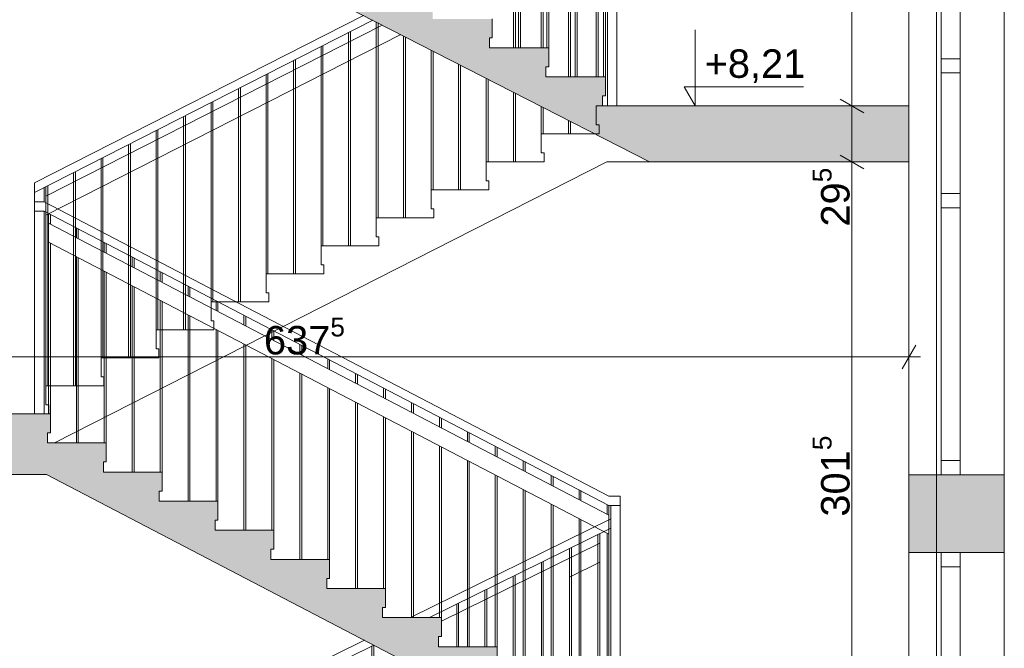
# Paper-space layout 'A-42 PRZEKRÓJ A-A' of a CAD drawing. Header units: millimetres. Extents: x 0 to 1114, y -5 to 726.
# Tile 67 of 92: x 497 to 549, y 248 to 281. Entities that reach past the tile are written whole.
import ezdxf
from ezdxf.xclip import XClip

# ---------------------------------------------------------------- set-up
doc = ezdxf.new("R2010")
doc.units = ezdxf.units.MM
doc.header["$MEASUREMENT"] = 0
doc.header["$XCLIPFRAME"] = 0
doc.linetypes.add('DASHDOTX2', pattern=[1000, 500, -250, 0, -250])
doc.linetypes.add('PRZERYWANA', pattern=[5.64444, 2.82222, -2.82222])
for name, color, linetype, lineweight, true_color in [('A__balustrada_Nr_pióra__161', 7, 'Continuous', 5, 0x949494), ('A_osie_Nr_pióra__16', 7, 'Continuous', 5, 0x0f0f0f), ('A_pochwyt_Nr_pióra__161', 7, 'Continuous', 5, 0x949494), ('A_schody_Nr_pióra__9', 7, 'Continuous', 13, 0xadadad), ('A_strop_Nr_pióra__9', 7, 'Continuous', 13, 0xadadad), ('A_widok_Nr_pióra__121', 7, 'Continuous', 5, 0xcacaca)]:
    doc.layers.add(name, color=color, linetype=linetype, lineweight=lineweight, true_color=true_color)
doc.layers.add('A_schody', color=7, linetype='Continuous')
doc.layers.add('A_ściany', color=7, linetype='Continuous')
for name, color, linetype, lineweight in [('A_schody_Nr_pióra__1', 7, 'Continuous', 20), ('A_stolarka_Nr_pióra__1', 7, 'Continuous', 20), ('A_strop_Nr_pióra__1', 7, 'Continuous', 20), ('A_wymiary_Nr_pióra__1', 7, 'Continuous', 20), ('A_wymiary_Nr_pióra__2', 8, 'Continuous', 13), ('A_ściany_Nr_pióra__1', 7, 'Continuous', 20)]:
    doc.layers.add(name, color=color, linetype=linetype, lineweight=lineweight)
doc.styles.add('STYL_AUTOMATYCZNY_1', font='arial.ttf')
doc.styles.add('STYL_AUTOMATYCZNY_4', font='arial.ttf')

# ---------------------------------------------------------------- blocks, each defined once
blk = doc.blocks.new('Rysunek_1_1', base_point=(-1560.278, -148.908))
at = {"layer": 'A_schody', "linetype": 'Continuous', "lineweight": 0, "true_color": 0x000000}
h = blk.add_hatch(color=18, dxfattribs=at)
h.paths.add_polyline_path([(81.694, 140.929), (175.424, 140.929), (226.244, 140.929), (306.913, 140.929), (548.587, 140.929), (548.587, 244.87), (543.567, 244.87), (543.567, 243.12), (527.617, 243.12), (527.617, 243.652), (527.767, 243.652), (527.767, 244.652), (524.676, 244.652), (524.676, 245.185), (524.826, 245.185), (524.826, 246.185), (521.735, 246.185), (521.735, 246.718), (521.885, 246.718), (521.885, 247.718), (518.794, 247.718), (518.794, 248.251), (518.944, 248.251), (518.944, 249.251), (515.853, 249.251), (515.853, 249.784), (516.003, 249.784), (516.003, 250.784), (512.912, 250.784), (512.912, 251.317), (513.062, 251.317), (513.062, 252.317), (509.971, 252.317), (509.971, 252.85), (510.121, 252.85), (510.121, 253.85), (507.03, 253.85), (507.03, 254.383), (507.18, 254.383), (507.18, 255.383), (504.089, 255.383), (504.089, 255.916), (504.239, 255.916), (504.239, 256.916), (501.148, 256.916), (501.148, 257.449), (501.298, 257.449), (501.298, 258.449), (498.572, 258.449), (498.207, 258.449), (498.207, 258.982), (498.357, 258.982), (498.357, 259.982), (498.277, 259.982), (479.827, 259.982), (479.827, 286.332), (482.217, 286.332), (482.217, 290.162), (496.884, 290.162), (527.025, 274.725), (529.906, 273.25), (543.567, 273.25), (543.567, 276.2), (527.437, 276.2), (527.437, 276.727), (527.587, 276.727), (527.587, 277.727), (524.454, 277.727), (524.454, 278.255), (524.604, 278.255), (524.604, 279.255), (521.471, 279.255), (521.471, 279.783), (521.621, 279.783), (521.621, 280.783), (518.488, 280.783), (518.488, 281.31), (518.638, 281.31), (518.638, 282.31), (515.505, 282.31), (515.505, 282.838), (515.655, 282.838), (515.655, 283.838), (512.522, 283.838), (512.522, 284.366), (512.672, 284.366), (512.672, 285.366), (509.539, 285.366), (509.539, 285.894), (509.689, 285.894), (509.689, 286.894), (506.556, 286.894), (506.556, 287.421), (506.706, 287.421), (506.706, 288.421), (503.573, 288.421), (503.573, 288.949), (503.723, 288.949), (503.723, 289.949), (500.59, 289.949), (500.59, 290.477), (500.74, 290.477), (500.74, 291.477), (497.79, 291.477), (497.607, 291.477), (497.607, 292.005), (497.757, 292.005), (497.757, 293.005), (497.647, 293.005), (497.497, 293.005), (494.627, 293.005), (479.247, 293.005), (479.217, 293.005), (479.217, 319.235), (481.647, 319.235), (481.647, 323.105), (496.903, 323.105), (527.216, 307.736), (530.839, 305.9), (543.567, 305.9), (543.567, 309.21), (530.456, 309.21), (527.627, 309.21), (527.627, 309.736), (527.777, 309.736), (527.777, 310.736), (524.617, 310.736), (524.617, 311.262), (524.767, 311.262), (524.767, 312.262), (521.607, 312.262), (521.607, 312.788), (521.757, 312.788), (521.757, 313.788), (518.597, 313.788), (518.597, 314.314), (518.747, 314.314), (518.747, 315.314), (515.587, 315.314), (515.587, 315.84), (515.737, 315.84), (515.737, 316.84), (512.577, 316.84), (512.577, 317.366), (512.727, 317.366), (512.727, 318.366), (509.567, 318.366), (509.567, 318.892), (509.717, 318.892), (509.717, 319.892), (506.557, 319.892), (506.557, 320.418), (506.707, 320.418), (506.707, 321.418), (503.547, 321.418), (503.547, 321.944), (503.697, 321.944), (503.697, 322.944), (500.537, 322.944), (500.537, 323.47), (500.687, 323.47), (500.687, 324.47), (497.527, 324.47), (497.527, 324.493), (497.527, 324.996), (497.677, 324.996), (497.677, 325.996), (497.647, 325.996), (497.177, 325.996), (479.547, 325.996), (479.547, 351.996), (481.717, 351.996), (481.717, 355.946), (498.578, 355.946), (527.341, 341.136), (530.809, 339.35), (543.567, 339.35), (543.567, 342.65), (527.677, 342.65), (527.677, 343.181), (527.827, 343.181), (527.827, 344.181), (524.703, 344.181), (524.703, 344.712), (524.853, 344.712), (524.853, 345.712), (521.729, 345.712), (521.729, 346.244), (521.879, 346.244), (521.879, 347.244), (518.755, 347.244), (518.755, 347.775), (518.905, 347.775), (518.905, 348.775), (515.781, 348.775), (515.781, 349.306), (515.931, 349.306), (515.931, 350.306), (512.807, 350.306), (512.807, 350.838), (512.957, 350.838), (512.957, 351.838), (509.833, 351.838), (509.833, 352.369), (509.983, 352.369), (509.983, 353.369), (506.859, 353.369), (506.859, 353.9), (507.009, 353.9), (507.009, 354.9), (503.885, 354.9), (503.885, 355.432), (504.035, 355.432), (504.035, 356.432), (500.911, 356.432), (500.911, 356.963), (501.061, 356.963), (501.061, 357.963), (497.937, 357.963), (497.937, 357.981), (497.937, 358.495), (498.087, 358.495), (498.087, 359.495), (497.607, 359.495), (494.957, 359.495), (479.467, 359.495), (479.467, 385.725), (481.827, 385.725), (481.827, 389.495), (496.894, 389.495), (527.195, 374.445), (530.547, 372.78), (543.567, 372.78), (543.567, 375.94), (527.557, 375.94), (527.557, 376.433), (527.707, 376.433), (527.707, 377.433), (524.551, 377.433), (524.551, 377.926), (524.701, 377.926), (524.701, 378.926), (521.545, 378.926), (521.545, 379.419), (521.695, 379.419), (521.695, 380.419), (518.539, 380.419), (518.539, 380.912), (518.689, 380.912), (518.689, 381.912), (515.533, 381.912), (515.533, 382.405), (515.683, 382.405), (515.683, 383.405), (512.527, 383.405), (512.527, 383.898), (512.677, 383.898), (512.677, 384.898), (509.521, 384.898), (509.521, 385.391), (509.671, 385.391), (509.671, 386.391), (506.515, 386.391), (506.515, 386.884), (506.665, 386.884), (506.665, 387.884), (506.416, 387.884), (503.509, 387.884), (503.509, 388.377), (503.659, 388.377), (503.659, 389.377), (503.413, 389.377), (500.503, 389.377), (500.503, 389.87), (500.653, 389.87), (500.653, 390.87), (500.41, 390.87), (497.813, 390.87), (497.497, 390.87), (497.497, 391.363), (497.647, 391.363), (497.647, 392.363), (479.397, 392.363), (479.397, 418.623), (481.617, 418.623), (481.617, 422.123), (498.369, 422.123), (527.387, 407.759), (531.063, 405.94), (543.567, 405.94), (543.567, 409.28), (527.697, 409.28), (527.697, 409.765), (527.847, 409.765), (527.847, 410.765), (524.697, 410.765), (524.697, 411.25), (524.847, 411.25), (524.847, 412.25), (521.697, 412.25), (521.697, 412.735), (521.847, 412.735), (521.847, 413.735), (518.697, 413.735), (518.697, 414.22), (518.847, 414.22), (518.847, 415.22), (515.697, 415.22), (515.697, 415.705), (515.847, 415.705), (515.847, 416.705), (512.697, 416.705), (512.697, 417.189), (512.847, 417.189), (512.847, 418.189), (509.697, 418.189), (509.697, 418.674), (509.847, 418.674), (509.847, 419.674), (506.697, 419.674), (506.697, 420.159), (506.847, 420.159), (506.847, 421.159), (503.697, 421.159), (503.697, 421.644), (503.847, 421.644), (503.847, 422.644), (500.697, 422.644), (500.697, 423.129), (500.847, 423.129), (500.847, 424.129), (497.697, 424.129), (497.697, 424.614), (497.847, 424.614), (497.847, 425.614), (479.317, 425.614), (479.317, 451.774), (481.707, 451.774), (481.707, 455.544), (496.931, 455.544), (527.257, 440.792), (530.881, 439.03), (543.567, 439.03), (543.567, 442.31), (527.567, 442.31), (527.567, 442.785), (527.717, 442.785), (527.717, 443.785), (524.533, 443.785), (524.533, 444.261), (524.683, 444.261), (524.683, 445.261), (521.499, 445.261), (521.499, 445.737), (521.649, 445.737), (521.649, 446.737), (518.465, 446.737), (518.465, 447.213), (518.615, 447.213), (518.615, 448.213), (515.431, 448.213), (515.431, 448.689), (515.581, 448.689), (515.581, 449.689), (512.397, 449.689), (512.397, 450.165), (512.547, 450.165), (512.547, 451.165), (509.363, 451.165), (509.363, 451.641), (509.513, 451.641), (509.513, 452.641), (506.329, 452.641), (506.329, 453.117), (506.479, 453.117), (506.479, 454.117), (503.295, 454.117), (503.295, 454.593), (503.445, 454.593), (503.445, 455.593), (500.261, 455.593), (500.261, 456.069), (500.411, 456.069), (500.411, 457.069), (497.227, 457.069), (497.227, 457.545), (497.377, 457.545), (497.377, 458.545), (479.247, 458.545), (479.247, 484.675), (481.019, 484.675), (481.019, 488.575), (496.868, 488.575), (530.662, 472.1), (543.567, 472.1), (543.567, 475.18), (527.767, 475.18), (527.767, 475.645), (527.917, 475.645), (527.917, 476.645), (524.761, 476.645), (524.761, 477.11), (524.911, 477.11), (524.911, 478.11), (521.755, 478.11), (521.755, 478.576), (521.905, 478.576), (521.905, 479.576), (518.749, 479.576), (518.749, 480.041), (518.899, 480.041), (518.899, 481.041), (515.743, 481.041), (515.743, 481.507), (515.893, 481.507), (515.893, 482.507), (512.737, 482.507), (512.737, 482.972), (512.887, 482.972), (512.887, 483.972), (509.731, 483.972), (509.731, 484.438), (509.881, 484.438), (509.881, 485.438), (506.725, 485.438), (506.725, 485.903), (506.875, 485.903), (506.875, 486.903), (503.719, 486.903), (503.719, 487.369), (503.869, 487.369), (503.869, 488.369), (500.713, 488.369), (500.713, 488.834), (500.863, 488.834), (500.863, 489.834), (497.707, 489.834), (497.707, 490.3), (497.857, 490.3), (497.857, 491.3), (479.277, 491.3), (479.277, 517.52), (481.377, 517.52), (481.377, 521.533), (478.41, 521.533), (478.41, 524.133), (477.357, 524.133), (352.051, 524.133), (352.051, 536.095), (543.567, 536.095), (543.567, 527.836), (543.567, 524.133), (547.587, 524.133), (547.587, 521.533), (543.567, 521.533), (543.567, 517.54), (548.587, 517.54), (548.587, 540.961), (543.567, 540.961), (543.567, 539.119), (348.996, 539.119), (348.996, 564.681), (346.838, 564.681), (346.838, 562.317), (85.194, 562.317), (85.194, 564.681), (81.694, 564.681), (81.694, 553.481), (85.194, 553.481), (85.194, 558.993), (147.194, 558.993), (147.194, 524.281), (131.294, 524.281), (131.294, 520.056), (146.901, 520.056), (146.901, 517.255), (150.894, 517.255), (150.894, 491.056), (131.644, 491.056), (131.644, 491.558), (131.794, 491.558), (131.794, 492.558), (128.604, 492.558), (128.604, 493.06), (128.754, 493.06), (128.754, 494.06), (125.564, 494.06), (125.564, 494.562), (125.714, 494.562), (125.714, 495.562), (122.524, 495.562), (122.524, 496.065), (122.674, 496.065), (122.674, 497.065), (119.484, 497.065), (119.484, 497.567), (119.634, 497.567), (119.634, 498.567), (116.444, 498.567), (116.444, 499.069), (116.594, 499.069), (116.594, 500.069), (113.404, 500.069), (113.404, 500.571), (113.554, 500.571), (113.554, 501.571), (110.364, 501.571), (110.364, 502.074), (110.514, 502.074), (110.514, 503.074), (107.324, 503.074), (107.324, 503.576), (107.474, 503.576), (107.474, 504.576), (104.284, 504.576), (104.284, 505.078), (104.434, 505.078), (104.434, 506.078), (101.244, 506.078), (101.244, 506.581), (101.394, 506.581), (101.394, 507.581), (98.194, 507.581), (85.194, 507.581), (85.194, 504.381), (101.294, 504.381), (133.823, 488.306), (146.674, 488.306), (146.674, 484.256), (150.694, 484.256), (150.694, 458.206), (131.244, 458.206), (131.244, 458.69), (131.394, 458.69), (131.394, 459.69), (128.264, 459.69), (128.264, 460.174), (128.414, 460.174), (128.414, 461.174), (125.284, 461.174), (125.284, 461.658), (125.434, 461.658), (125.434, 462.658), (122.304, 462.658), (122.304, 463.142), (122.454, 463.142), (122.454, 464.142), (119.324, 464.142), (119.324, 464.626), (119.474, 464.626), (119.474, 465.626), (116.344, 465.626), (116.344, 466.11), (116.494, 466.11), (116.494, 467.11), (113.364, 467.11), (113.364, 467.594), (113.514, 467.594), (113.514, 468.594), (110.384, 468.594), (110.384, 469.078), (110.534, 469.078), (110.534, 470.078), (107.404, 470.078), (107.404, 470.562), (107.554, 470.562), (107.554, 471.562), (104.424, 471.562), (104.424, 472.046), (104.574, 472.046), (104.574, 473.046), (101.444, 473.046), (101.444, 473.531), (101.594, 473.531), (101.594, 474.531), (101.044, 474.531), (85.194, 474.531), (85.194, 471.531), (101.123, 471.531), (133.451, 455.431), (147.014, 455.431), (147.014, 451.371), (150.394, 451.371), (150.394, 425.231), (130.844, 425.231), (130.844, 425.744), (130.994, 425.744), (130.994, 426.744), (127.904, 426.744), (127.904, 427.258), (128.054, 427.258), (128.054, 428.258), (124.964, 428.258), (124.964, 428.771), (125.114, 428.771), (125.114, 429.771), (122.024, 429.771), (122.024, 430.285), (122.174, 430.285), (122.174, 431.285), (119.084, 431.285), (119.084, 431.799), (119.234, 431.799), (119.234, 432.799), (116.144, 432.799), (116.144, 433.312), (116.294, 433.312), (116.294, 434.312), (113.204, 434.312), (113.204, 434.826), (113.354, 434.826), (113.354, 435.826), (110.264, 435.826), (110.264, 436.34), (110.414, 436.34), (110.414, 437.34), (107.324, 437.34), (107.324, 437.853), (107.474, 437.853), (107.474, 438.853), (104.384, 438.853), (104.384, 439.367), (104.534, 439.367), (104.534, 440.367), (101.444, 440.367), (101.444, 440.881), (101.594, 440.881), (101.594, 441.881), (98.394, 441.881), (85.194, 441.881), (85.194, 438.631), (101.54, 438.631), (133.928, 421.956), (146.574, 421.956), (146.574, 418.066), (150.194, 418.066), (150.194, 391.956), (130.844, 391.956), (130.844, 392.467), (130.994, 392.467), (130.994, 393.467), (127.814, 393.467), (127.814, 393.978), (127.964, 393.978), (127.964, 394.978), (124.784, 394.978), (124.784, 395.49), (124.934, 395.49), (124.934, 396.49), (121.754, 396.49), (121.754, 397.001), (121.904, 397.001), (121.904, 398.001), (118.724, 398.001), (118.724, 398.512), (118.874, 398.512), (118.874, 399.512), (115.694, 399.512), (115.694, 400.024), (115.844, 400.024), (115.844, 401.024), (112.664, 401.024), (112.664, 401.535), (112.814, 401.535), (112.814, 402.535), (109.634, 402.535), (109.634, 403.046), (109.784, 403.046), (109.784, 404.046), (106.604, 404.046), (106.604, 404.558), (106.754, 404.558), (106.754, 405.558), (103.574, 405.558), (103.574, 406.069), (103.724, 406.069), (103.724, 407.069), (100.544, 407.069), (100.544, 407.581), (100.694, 407.581), (100.694, 408.581), (97.494, 408.581), (85.194, 408.581), (85.194, 405.431), (100.469, 405.431), (133.448, 388.981), (146.924, 388.981), (146.924, 385.311), (150.794, 385.311), (150.794, 358.881), (131.244, 358.881), (131.244, 359.376), (131.394, 359.376), (131.394, 360.376), (128.244, 360.376), (128.244, 360.871), (128.394, 360.871), (128.394, 361.871), (125.244, 361.871), (125.244, 362.367), (125.394, 362.367), (125.394, 363.367), (122.244, 363.367), (122.244, 363.862), (122.394, 363.862), (122.394, 364.862), (119.244, 364.862), (119.244, 365.358), (119.394, 365.358), (119.394, 366.358), (116.244, 366.358), (116.244, 366.853), (116.394, 366.853), (116.394, 367.853), (113.244, 367.853), (113.244, 368.349), (113.394, 368.349), (113.394, 369.349), (110.244, 369.349), (110.244, 369.844), (110.394, 369.844), (110.394, 370.844), (107.244, 370.844), (107.244, 371.34), (107.394, 371.34), (107.394, 372.34), (104.244, 372.34), (104.244, 372.835), (104.394, 372.835), (104.394, 373.835), (101.244, 373.835), (101.244, 374.331), (101.394, 374.331), (101.394, 375.331), (98.194, 375.331), (85.194, 375.331), (85.194, 372.331), (100.9, 372.331), (134.251, 355.706), (146.737, 355.706), (146.737, 352.136), (150.694, 352.136), (150.694, 325.906), (150.494, 325.906), (131.144, 325.906), (131.144, 326.408), (131.294, 326.408), (131.294, 327.408), (128.164, 327.408), (128.164, 327.91), (128.314, 327.91), (128.314, 328.91), (125.184, 328.91), (125.184, 329.412), (125.334, 329.412), (125.334, 330.412), (122.204, 330.412), (122.204, 330.915), (122.354, 330.915), (122.354, 331.915), (119.224, 331.915), (119.224, 332.417), (119.374, 332.417), (119.374, 333.417), (116.244, 333.417), (116.244, 333.919), (116.394, 333.919), (116.394, 334.919), (113.264, 334.919), (113.264, 335.421), (113.414, 335.421), (113.414, 336.421), (110.284, 336.421), (110.284, 336.924), (110.434, 336.924), (110.434, 337.924), (107.304, 337.924), (107.304, 338.426), (107.454, 338.426), (107.454, 339.426), (104.324, 339.426), (104.324, 339.928), (104.474, 339.928), (104.474, 340.928), (101.344, 340.928), (101.344, 341.431), (101.494, 341.431), (101.494, 342.431), (98.294, 342.431), (85.194, 342.431), (85.194, 339.231), (101.379, 339.231), (134.06, 322.756), (146.544, 322.756), (146.544, 319.066), (150.494, 319.066), (150.494, 292.856), (130.894, 292.856), (130.844, 292.856), (130.844, 293.321), (130.994, 293.321), (130.994, 294.321), (127.884, 294.321), (127.884, 294.787), (128.034, 294.787), (128.034, 295.787), (124.924, 295.787), (124.924, 296.253), (125.074, 296.253), (125.074, 297.253), (121.964, 297.253), (121.964, 297.719), (122.114, 297.719), (122.114, 298.719), (119.004, 298.719), (119.004, 299.185), (119.154, 299.185), (119.154, 300.185), (116.044, 300.185), (116.044, 300.651), (116.194, 300.651), (116.194, 301.651), (113.084, 301.651), (113.084, 302.117), (113.234, 302.117), (113.234, 303.117), (110.124, 303.117), (110.124, 303.583), (110.274, 303.583), (110.274, 304.583), (107.164, 304.583), (107.164, 305.049), (107.314, 305.049), (107.314, 306.049), (104.204, 306.049), (104.204, 306.515), (104.354, 306.515), (104.354, 307.515), (101.244, 307.515), (101.244, 307.981), (101.394, 307.981), (101.394, 308.981), (98.194, 308.981), (85.194, 308.981), (85.194, 306.131), (100.659, 306.131), (132.664, 290.281), (147.001, 290.281), (147.001, 286.281), (150.794, 286.281), (150.894, 286.281), (150.894, 260.081), (150.794, 260.081), (131.544, 260.081), (131.544, 260.54), (131.694, 260.54), (131.694, 261.54), (128.514, 261.54), (128.514, 261.999), (128.664, 261.999), (128.664, 262.999), (125.484, 262.999), (125.484, 263.458), (125.634, 263.458), (125.634, 264.458), (122.454, 264.458), (122.454, 264.917), (122.604, 264.917), (122.604, 265.917), (119.424, 265.917), (119.424, 266.376), (119.574, 266.376), (119.574, 267.376), (116.394, 267.376), (116.394, 267.835), (116.544, 267.835), (116.544, 268.835), (113.364, 268.835), (113.364, 269.294), (113.514, 269.294), (113.514, 270.294), (110.334, 270.294), (110.334, 270.753), (110.484, 270.753), (110.484, 271.753), (107.304, 271.753), (107.304, 272.212), (107.454, 272.212), (107.454, 273.212), (104.274, 273.212), (104.274, 273.671), (104.424, 273.671), (104.424, 274.671), (101.244, 274.671), (101.244, 275.131), (101.394, 275.131), (101.394, 276.131), (98.194, 276.131), (85.194, 276.131), (85.194, 276.281), (81.694, 276.281), (81.694, 161.081)])
h.paths.add_polyline_path([(85.194, 241.081), (99.89, 241.081), (133.69, 224.181), (146.852, 224.181), (146.852, 220.611), (150.594, 220.611), (150.594, 194.081), (134.194, 194.081), (130.994, 194.081), (130.844, 194.081), (130.844, 194.581), (130.994, 194.581), (130.994, 195.581), (127.874, 195.581), (127.874, 196.081), (128.024, 196.081), (128.024, 197.081), (124.904, 197.081), (124.904, 197.581), (125.054, 197.581), (125.054, 198.581), (121.934, 198.581), (121.934, 199.081), (122.084, 199.081), (122.084, 200.081), (118.964, 200.081), (118.964, 200.581), (119.114, 200.581), (119.114, 201.581), (115.994, 201.581), (115.994, 202.081), (116.144, 202.081), (116.144, 203.081), (113.024, 203.081), (113.024, 203.581), (113.174, 203.581), (113.174, 204.581), (110.054, 204.581), (110.054, 205.081), (110.204, 205.081), (110.204, 206.081), (107.084, 206.081), (107.084, 206.581), (107.234, 206.581), (107.234, 207.581), (104.114, 207.581), (104.114, 208.081), (104.264, 208.081), (104.264, 209.081), (101.144, 209.081), (101.144, 209.581), (101.294, 209.581), (101.294, 210.581), (85.694, 210.581), (85.194, 210.581)], flags=0)
h.paths.add_polyline_path([(85.194, 207.481), (100.985, 207.481), (134.051, 190.781), (147.294, 190.781), (147.294, 187.311), (150.694, 187.311), (150.694, 161.081), (129.144, 161.081), (129.144, 161.711), (129.294, 161.711), (129.294, 162.711), (126.2, 162.711), (126.2, 163.341), (126.35, 163.341), (126.35, 164.341), (123.255, 164.341), (123.255, 164.971), (123.405, 164.971), (123.405, 165.971), (120.311, 165.971), (120.311, 166.601), (120.461, 166.601), (120.461, 167.601), (117.366, 167.601), (117.366, 168.231), (117.516, 168.231), (117.516, 169.231), (114.422, 169.231), (114.422, 169.861), (114.572, 169.861), (114.572, 170.861), (111.477, 170.861), (111.477, 171.491), (111.627, 171.491), (111.627, 172.491), (108.533, 172.491), (108.533, 173.121), (108.683, 173.121), (108.683, 174.121), (105.588, 174.121), (105.588, 174.751), (105.738, 174.751), (105.738, 175.751), (102.644, 175.751), (102.644, 176.381), (102.794, 176.381), (102.794, 177.381), (99.594, 177.381), (85.694, 177.381), (85.194, 177.381)], flags=0)
h.paths.add_polyline_path([(98.194, 243.581), (85.194, 243.581), (85.194, 273.581), (100.052, 273.581), (134.109, 257.181), (146.856, 257.181), (146.856, 253.581), (150.794, 253.581), (150.794, 227.081), (131.244, 227.081), (131.244, 227.581), (131.394, 227.581), (131.394, 228.581), (128.244, 228.581), (128.244, 229.081), (128.394, 229.081), (128.394, 230.081), (125.244, 230.081), (125.244, 230.581), (125.394, 230.581), (125.394, 231.581), (122.244, 231.581), (122.244, 232.081), (122.394, 232.081), (122.394, 233.081), (119.244, 233.081), (119.244, 233.581), (119.394, 233.581), (119.394, 234.581), (116.244, 234.581), (116.244, 235.081), (116.394, 235.081), (116.394, 236.081), (113.244, 236.081), (113.244, 236.581), (113.394, 236.581), (113.394, 237.581), (110.244, 237.581), (110.244, 238.081), (110.394, 238.081), (110.394, 239.081), (107.244, 239.081), (107.244, 239.581), (107.394, 239.581), (107.394, 240.581), (104.244, 240.581), (104.244, 241.081), (104.394, 241.081), (104.394, 242.081), (101.244, 242.081), (101.244, 242.581), (101.394, 242.581), (101.394, 243.581)], flags=0)
h.paths.add_polyline_path([(172.924, 149.057), (153.247, 149.057), (153.247, 526.588), (172.924, 526.588)], flags=0)
h.paths.add_polyline_path([(153.247, 529.128), (153.247, 540.019), (153.247, 558.993), (197.906, 558.993), (197.906, 529.128), (175.424, 529.128)], flags=0)
h.paths.add_polyline_path([(175.424, 458.356), (175.424, 487.895), (224.744, 487.895), (224.744, 479.356), (226.244, 479.356), (226.244, 491.056), (175.424, 491.056), (175.424, 520.915), (224.744, 520.915), (224.744, 512.056), (226.244, 512.056), (226.244, 526.757), (254.323, 526.757), (254.323, 149.057), (226.244, 149.057), (226.244, 161.081), (175.424, 161.081), (175.424, 190.716), (224.744, 190.716), (224.744, 182.081), (226.244, 182.081), (226.244, 194.081), (175.424, 194.081), (175.424, 223.904), (224.744, 223.904), (224.744, 215.081), (226.244, 215.081), (226.244, 227.081), (175.424, 227.081), (175.424, 257.094), (224.744, 257.094), (224.744, 248.081), (226.244, 248.081), (226.244, 260.081), (175.424, 260.081), (175.424, 289.86), (224.744, 289.86), (224.744, 281.081), (226.244, 281.081), (226.244, 292.856), (175.424, 292.856), (175.424, 322.879), (224.744, 322.879), (224.744, 313.856), (226.244, 313.856), (226.244, 325.906), (175.424, 325.906), (175.424, 355.9), (224.744, 355.9), (224.744, 346.906), (226.244, 346.906), (226.244, 359.081), (175.424, 359.081), (175.424, 388.92), (224.744, 388.92), (224.744, 380.081), (226.244, 380.081), (226.244, 392.156), (175.424, 392.156), (175.424, 421.855), (224.744, 421.855), (224.744, 413.156), (226.244, 413.156), (226.244, 425.381), (175.424, 425.381), (175.424, 454.875), (224.744, 454.875), (224.744, 446.381), (226.244, 446.381), (226.244, 458.356)], flags=0)
h.paths.add_polyline_path([(224.744, 529.128), (198.906, 529.128), (198.906, 558.993), (214.553, 558.993), (214.553, 554.428), (218.278, 554.428), (218.278, 558.993), (280.423, 558.993), (280.423, 554.428), (284.064, 554.428), (284.064, 558.993), (332.796, 558.993), (346.125, 558.993), (346.125, 552.476), (347.029, 552.476), (347.029, 524.133), (332.796, 524.133), (311.061, 524.133), (311.061, 529.128), (305.413, 529.128), (256.333, 529.128), (254.833, 529.128), (226.244, 529.128)], flags=0)
h.paths.add_polyline_path([(255.709, 227.081), (255.709, 253.581), (259.467, 253.581), (259.467, 256.491), (278.972, 256.491), (278.972, 253.581), (283.324, 253.581), (283.324, 248.081), (285.053, 248.081), (285.053, 260.081), (256.323, 260.081), (255.823, 260.081), (255.823, 286.356), (258.688, 286.356), (258.688, 289.266), (279.283, 289.266), (279.283, 286.356), (283.254, 286.356), (283.254, 281.081), (285.053, 281.081), (285.053, 292.856), (256.323, 292.856), (255.823, 292.856), (255.823, 319.066), (258.343, 319.066), (258.343, 322.256), (279.153, 322.256), (279.153, 319.066), (283.634, 319.066), (283.634, 313.856), (285.053, 313.856), (285.053, 325.906), (256.323, 325.906), (255.823, 325.906), (255.823, 352.136), (258.283, 352.136), (258.283, 355.416), (279.133, 355.416), (279.133, 352.136), (283.504, 352.136), (283.504, 346.906), (285.053, 346.906), (285.053, 359.081), (256.323, 359.081), (255.823, 359.081), (255.823, 385.311), (258.573, 385.311), (258.573, 388.571), (279.593, 388.571), (279.593, 385.311), (283.494, 385.311), (283.494, 380.081), (285.053, 380.081), (285.053, 392.156), (256.323, 392.156), (255.823, 392.156), (255.823, 418.066), (258.523, 418.066), (258.523, 421.666), (279.293, 421.666), (279.293, 418.066), (283.494, 418.066), (283.494, 413.156), (285.053, 413.156), (285.053, 425.381), (256.323, 425.381), (255.823, 425.381), (255.823, 451.371), (258.099, 451.371), (258.099, 455.501), (279.815, 455.501), (279.815, 451.371), (283.574, 451.371), (283.574, 446.381), (285.053, 446.381), (285.053, 458.356), (256.323, 458.356), (255.823, 458.356), (255.823, 484.206), (258.703, 484.206), (258.703, 488.306), (279.604, 488.306), (279.583, 484.206), (283.574, 484.206), (283.574, 479.356), (285.053, 479.356), (285.053, 491.056), (256.323, 491.056), (255.823, 491.056), (255.823, 517.226), (258.689, 517.226), (258.689, 519.525), (258.689, 521.328), (255.923, 521.328), (255.923, 528.128), (283.474, 528.128), (283.474, 521.328), (279.543, 521.328), (279.543, 517.226), (283.674, 517.226), (283.674, 512.056), (285.053, 512.056), (285.053, 527.628), (305.413, 527.628), (305.413, 149.057), (285.053, 149.057), (285.053, 161.081), (256.323, 161.081), (255.823, 161.081), (255.823, 187.581), (258.382, 187.581), (258.382, 190.681), (279.823, 190.681), (279.823, 187.581), (283.474, 187.581), (283.474, 182.081), (285.053, 182.081), (285.053, 194.081), (256.323, 194.081), (255.823, 194.081), (255.823, 220.581), (258.433, 220.581), (258.433, 223.491), (279.303, 223.491), (279.303, 220.581), (283.413, 220.581), (283.413, 215.081), (285.053, 215.081), (285.053, 227.081), (256.209, 227.081)], flags=0)
h.paths.add_polyline_path([(306.913, 289.828), (477.357, 289.828), (477.357, 260.081), (306.913, 260.081)], flags=0)
h.paths.add_polyline_path([(458.097, 161.081), (306.913, 161.081), (306.913, 190.96), (458.097, 190.96)], flags=0)
h.paths.add_polyline_path([(306.913, 458.356), (306.913, 488.028), (477.357, 488.028), (477.357, 458.356)], flags=0)
h.paths.add_polyline_path([(306.913, 425.381), (306.913, 455.328), (477.357, 455.328), (477.357, 425.381)], flags=0)
h.paths.add_polyline_path([(477.357, 392.156), (306.913, 392.156), (306.913, 422.353), (477.357, 422.353), (477.357, 392.363)], flags=0)
h.paths.add_polyline_path([(477.357, 491.056), (306.913, 491.056), (306.913, 521.064), (477.357, 521.064)], flags=0)
h.paths.add_polyline_path([(306.913, 193.881), (306.913, 224.053), (477.357, 224.053), (477.357, 193.881), (458.097, 193.881)], flags=0)
h.paths.add_polyline_path([(306.913, 325.906), (306.913, 356.053), (477.357, 356.053), (477.357, 325.906)], flags=0)
h.paths.add_polyline_path([(306.913, 389.128), (477.357, 389.128), (477.357, 359.081), (306.913, 359.081)], flags=0)
h.paths.add_polyline_path([(477.357, 292.856), (306.913, 292.856), (306.913, 322.878), (477.357, 322.878)], flags=0)
h.paths.add_polyline_path([(306.913, 257.053), (477.357, 257.053), (477.357, 227.081), (306.913, 227.081)], flags=0)
h.paths.add_polyline_path([(460.097, 161.23), (459.597, 161.23), (459.597, 190.96), (477.357, 190.96), (477.357, 187.48), (482.007, 187.48), (482.007, 190.96), (498.336, 190.96), (519.447, 181.159), (521.347, 180.277), (521.347, 179.775), (543.567, 179.775), (543.567, 161.23)], flags=0)
h.paths.add_polyline_path([(479.747, 220.551), (482.078, 220.551), (482.078, 224.303), (496.973, 224.303), (527.249, 209.225), (530.883, 207.415), (543.567, 207.415), (543.567, 182.775), (522.45, 182.775), (519.677, 182.775), (519.677, 184.164), (516.687, 184.164), (516.687, 185.552), (513.697, 185.552), (513.697, 186.94), (510.707, 186.94), (510.707, 188.328), (507.717, 188.328), (507.717, 189.716), (504.727, 189.716), (504.727, 191.104), (501.737, 191.104), (501.737, 192.492), (498.747, 192.492), (498.747, 193.881), (497.557, 193.881), (479.747, 193.881)], flags=0)
h.paths.add_polyline_path([(479.827, 253.051), (481.977, 253.051), (481.977, 256.781), (498.162, 256.781), (527.183, 241.654), (528.401, 241.02), (529.443, 241.02), (543.567, 241.02), (543.567, 210.76), (530.484, 210.76), (527.727, 210.76), (527.727, 211.236), (527.877, 211.236), (527.877, 212.236), (524.74, 212.236), (524.74, 212.712), (524.89, 212.712), (524.89, 213.712), (521.753, 213.712), (521.753, 214.189), (521.903, 214.189), (521.903, 215.189), (518.766, 215.189), (518.766, 215.665), (518.916, 215.665), (518.916, 216.665), (515.779, 216.665), (515.779, 217.142), (515.929, 217.142), (515.929, 218.142), (512.792, 218.142), (512.792, 218.618), (512.942, 218.618), (512.942, 219.618), (509.805, 219.618), (509.805, 220.095), (509.955, 220.095), (509.955, 221.095), (506.818, 221.095), (506.818, 221.571), (506.968, 221.571), (506.968, 222.571), (503.831, 222.571), (503.831, 223.048), (503.981, 223.048), (503.981, 224.048), (500.844, 224.048), (500.844, 224.524), (500.994, 224.524), (500.994, 225.524), (497.994, 225.524), (497.857, 225.524), (497.857, 226.001), (498.007, 226.001), (498.007, 227.001), (497.597, 227.001), (479.827, 227.001)], flags=0)
at = {"layer": 'A_ściany', "linetype": 'Continuous', "lineweight": 0, "true_color": 0x000000}
blk.add_hatch(color=18, dxfattribs=at).paths.add_polyline_path([(543.567, 252.67), (548.587, 252.67), (548.587, 256.77), (543.567, 256.77)])
at = {"layer": 'A__balustrada_Nr_pióra__161', "color": 252, "linetype": 'Continuous', "lineweight": 5, "true_color": 0x949494}
for p, q in [((523.012, 279.255), (523.012, 289.072)), ((523.112, 279.255), (523.112, 289.021)), ((524.504, 279.255), (524.504, 288.308)), ((528.187, 276.2), (528.187, 288.727)), ((524.604, 279.255), (524.604, 288.257)), ((527.587, 277.727), (527.587, 288.228)), ((527.687, 276.2), (527.687, 288.228)), ((525.995, 277.727), (525.995, 287.545)), ((526.095, 277.727), (526.095, 287.493)), ((527.487, 277.727), (527.487, 286.781)), ((497.527, 259.982), (497.527, 271.154)), ((498.027, 259.982), (498.027, 270.652)), ((498.257, 259.982), (498.257, 270.532)), ((498.357, 269.979), (498.357, 270.48)), ((499.727, 269.265), (499.727, 269.766)), ((499.827, 269.213), (499.827, 269.714)), ((498.357, 259.982), (498.357, 268.976)), ((501.198, 268.498), (501.198, 269)), ((501.298, 268.446), (501.298, 268.947)), ((499.727, 258.449), (499.727, 268.262)), ((499.827, 258.449), (499.827, 268.21)), ((502.668, 267.732), (502.668, 268.233)), ((502.768, 267.68), (502.768, 268.181)), ((501.198, 258.449), (501.198, 267.496)), ((501.298, 258.449), (501.298, 267.444)), ((504.139, 266.965), (504.139, 267.467)), ((504.239, 266.913), (504.239, 267.415)), ((502.668, 256.916), (502.668, 266.729)), ((502.768, 256.916), (502.768, 266.677)), ((505.609, 266.199), (505.609, 266.7)), ((505.709, 266.147), (505.709, 266.648)), ((504.139, 256.916), (504.139, 265.963)), ((504.239, 256.916), (504.239, 265.911)), ((507.08, 265.432), (507.08, 265.934)), ((507.18, 265.38), (507.18, 265.882)), ((505.609, 255.383), (505.609, 265.196)), ((505.709, 255.383), (505.709, 265.144)), ((508.55, 264.666), (508.55, 265.167)), ((508.65, 264.614), (508.65, 265.115)), ((507.08, 255.383), (507.08, 264.43)), ((507.18, 255.383), (507.18, 264.378)), ((510.021, 263.9), (510.021, 264.401)), ((510.121, 263.847), (510.121, 264.349)), ((508.55, 253.85), (508.55, 263.663)), ((508.65, 253.85), (508.65, 263.611)), ((511.491, 263.133), (511.491, 263.634)), ((511.591, 263.081), (511.591, 263.582)), ((510.021, 253.85), (510.021, 262.897)), ((512.962, 262.367), (512.962, 262.868)), ((510.121, 253.85), (510.121, 262.845)), ((513.062, 262.314), (513.062, 262.816)), ((511.491, 252.317), (511.491, 262.13)), ((511.591, 252.317), (511.591, 262.078)), ((514.432, 261.6), (514.432, 262.101)), ((514.532, 261.548), (514.532, 262.049)), ((512.962, 252.317), (512.962, 261.364)), ((513.062, 252.317), (513.062, 261.312)), ((515.903, 260.834), (515.903, 261.335)), ((516.003, 260.782), (516.003, 261.283)), ((514.432, 250.784), (514.432, 260.598)), ((514.532, 250.784), (514.532, 260.545)), ((517.373, 260.067), (517.373, 260.569)), ((517.473, 260.015), (517.473, 260.516)), ((515.903, 250.784), (515.903, 259.831)), ((516.003, 250.784), (516.003, 259.779)), ((518.844, 259.301), (518.844, 259.802)), ((518.944, 259.249), (518.944, 259.75)), ((517.373, 249.251), (517.373, 259.065)), ((517.473, 249.251), (517.473, 259.012)), ((520.314, 258.534), (520.314, 259.036)), ((520.414, 258.482), (520.414, 258.983)), ((518.844, 249.251), (518.844, 258.298)), ((518.944, 249.251), (518.944, 258.246)), ((521.785, 257.768), (521.785, 258.269)), ((521.885, 257.716), (521.885, 258.217)), ((520.314, 247.718), (520.314, 257.532)), ((520.414, 247.718), (520.414, 257.48)), ((523.255, 257.001), (523.255, 257.503)), ((523.355, 256.949), (523.355, 257.451)), ((521.785, 247.718), (521.785, 256.765)), ((521.885, 247.718), (521.885, 256.713)), ((524.726, 256.235), (524.726, 256.736)), ((524.826, 256.183), (524.826, 256.684)), ((523.255, 246.185), (523.255, 255.999)), ((523.355, 246.185), (523.355, 255.947)), ((526.196, 255.468), (526.196, 255.97)), ((526.296, 255.416), (526.296, 255.918)), ((528.367, 243.12), (528.367, 255.652)), ((524.726, 246.185), (524.726, 255.232)), ((524.826, 246.185), (524.826, 255.18)), ((527.667, 254.702), (527.667, 255.203)), ((527.767, 244.652), (527.767, 255.151)), ((527.767, 255.151), (528.367, 255.151)), ((527.867, 243.12), (527.867, 255.151)), ((526.196, 244.652), (526.196, 254.466)), ((526.296, 244.652), (526.296, 254.414)), ((527.667, 244.652), (527.667, 253.699))]:
    blk.add_line(p, q, dxfattribs=at)
at = {"layer": 'A_osie_Nr_pióra__16', "color": 250, "linetype": 'DASHDOTX2', "lineweight": 5, "true_color": 0x0f0f0f}
blk.add_line((545.019, 533.433), (545.019, 175.184), dxfattribs=at)
at = {"layer": 'A_pochwyt_Nr_pióra__161', "color": 252, "linetype": 'Continuous', "lineweight": 5, "true_color": 0x949494}
for p, q in [((498.027, 271.154), (497.527, 271.154)), ((527.767, 255.652), (498.027, 271.154)), ((498.027, 270.652), (497.527, 270.652)), ((527.767, 255.151), (498.027, 270.652)), ((527.767, 254.65), (498.257, 270.031)), ((527.767, 253.647), (498.257, 269.029)), ((527.767, 255.652), (528.367, 255.652))]:
    blk.add_line(p, q, dxfattribs=at)
at = {"layer": 'A_schody_Nr_pióra__1', "color": 7, "linetype": 'Continuous', "lineweight": 20}
for p, q in [((496.884, 290.162), (529.906, 273.25)), ((521.621, 279.783), (521.621, 280.783)), ((521.621, 279.783), (521.471, 279.783)), ((521.471, 279.255), (521.471, 279.783)), ((524.604, 279.255), (521.471, 279.255)), ((524.604, 278.255), (524.604, 279.255)), ((524.604, 278.255), (524.454, 278.255)), ((524.454, 277.727), (524.454, 278.255)), ((527.587, 277.727), (524.454, 277.727)), ((527.587, 276.727), (527.587, 277.727)), ((527.587, 276.727), (527.437, 276.727)), ((527.437, 276.2), (527.437, 276.727)), ((498.357, 259.982), (495.197, 259.982)), ((498.357, 258.982), (498.357, 259.982)), ((498.357, 258.982), (498.207, 258.982)), ((498.207, 258.449), (498.207, 258.982)), ((501.298, 258.449), (498.207, 258.449)), ((501.298, 257.449), (501.298, 258.449)), ((501.298, 257.449), (501.148, 257.449)), ((501.148, 256.916), (501.148, 257.449)), ((498.162, 256.781), (528.401, 241.02)), ((504.239, 256.916), (501.148, 256.916)), ((504.239, 255.916), (504.239, 256.916)), ((504.239, 255.916), (504.089, 255.916)), ((504.089, 255.383), (504.089, 255.916)), ((507.18, 255.383), (504.089, 255.383)), ((507.18, 254.383), (507.18, 255.383)), ((507.18, 254.383), (507.03, 254.383)), ((507.03, 253.85), (507.03, 254.383)), ((510.121, 253.85), (507.03, 253.85)), ((510.121, 252.85), (510.121, 253.85)), ((510.121, 252.85), (509.971, 252.85)), ((509.971, 252.317), (509.971, 252.85)), ((513.062, 252.317), (509.971, 252.317)), ((513.062, 251.317), (513.062, 252.317)), ((513.062, 251.317), (512.912, 251.317)), ((512.912, 250.784), (512.912, 251.317)), ((516.003, 250.784), (512.912, 250.784)), ((516.003, 249.784), (516.003, 250.784)), ((516.003, 249.784), (515.853, 249.784)), ((515.853, 249.251), (515.853, 249.784)), ((518.944, 249.251), (515.853, 249.251)), ((518.944, 248.251), (518.944, 249.251)), ((518.944, 248.251), (518.794, 248.251)), ((518.794, 247.718), (518.794, 248.251)), ((521.885, 247.718), (518.794, 247.718)), ((521.885, 246.718), (521.885, 247.718))]:
    blk.add_line(p, q, dxfattribs=at)
at = {"layer": 'A_schody_Nr_pióra__9', "color": 253, "linetype": 'PRZERYWANA', "lineweight": 13, "true_color": 0xadadad}
for p, q in [((527.097, 275.2), (527.097, 276.2)), ((527.097, 276.2), (530.241, 276.2)), ((527.097, 275.2), (527.247, 275.2)), ((527.247, 274.725), (527.247, 275.2)), ((527.025, 274.725), (527.247, 274.725))]:
    blk.add_line(p, q, dxfattribs=at)
at = {"layer": 'A_schody_Nr_pióra__9', "color": 253, "linetype": 'Continuous', "lineweight": 13, "true_color": 0xadadad}
for p, q in [((524.2, 273.725), (524.2, 274.725)), ((524.2, 274.725), (527.025, 274.725)), ((498.572, 258.449), (527.655, 273.25)), ((521.303, 272.251), (521.303, 273.251)), ((521.303, 273.251), (524.35, 273.251)), ((524.2, 273.725), (524.35, 273.725)), ((524.35, 273.251), (524.35, 273.725)), ((521.303, 272.251), (521.453, 272.251)), ((521.453, 271.777), (521.453, 272.251)), ((518.406, 270.777), (518.406, 271.777)), ((518.406, 271.777), (521.453, 271.777)), ((518.406, 270.777), (518.556, 270.777)), ((518.556, 270.302), (518.556, 270.777)), ((515.509, 269.302), (515.509, 270.302)), ((515.509, 270.302), (518.556, 270.302)), ((515.509, 269.302), (515.659, 269.302)), ((515.659, 268.828), (515.659, 269.302)), ((512.612, 267.828), (512.612, 268.828)), ((512.612, 268.828), (515.659, 268.828)), ((512.612, 267.828), (512.762, 267.828)), ((512.762, 267.353), (512.762, 267.828)), ((509.715, 266.353), (509.715, 267.353)), ((509.715, 267.353), (512.762, 267.353)), ((509.715, 266.353), (509.865, 266.353)), ((509.865, 265.879), (509.865, 266.353)), ((506.818, 264.879), (506.818, 265.879)), ((506.818, 265.879), (509.865, 265.879)), ((506.818, 264.879), (506.968, 264.879)), ((506.968, 264.405), (506.968, 264.879)), ((503.921, 263.405), (503.921, 264.405)), ((503.921, 264.405), (506.968, 264.405)), ((503.921, 263.405), (504.071, 263.405)), ((504.071, 262.93), (504.071, 263.405)), ((501.024, 261.93), (501.024, 262.93)), ((501.024, 262.93), (504.071, 262.93)), ((501.024, 261.93), (501.174, 261.93)), ((501.174, 261.456), (501.174, 261.93)), ((498.127, 260.456), (498.127, 261.456)), ((498.127, 261.456), (501.174, 261.456)), ((498.127, 260.456), (498.277, 260.456)), ((498.277, 259.982), (498.277, 260.456))]:
    blk.add_line(p, q, dxfattribs=at)
at = {"layer": 'A_stolarka_Nr_pióra__1', "color": 7, "linetype": 'Continuous', "lineweight": 20}
for p, q in [((545.26, 285.74), (545.26, 256.77)), ((546.26, 285.74), (546.26, 256.77)), ((546.26, 278.685), (545.26, 278.685)), ((546.26, 277.935), (545.26, 277.935)), ((546.26, 271.59), (545.26, 271.59)), ((546.26, 270.84), (545.26, 270.84)), ((546.26, 257.52), (545.26, 257.52)), ((548.587, 256.77), (543.567, 256.77)), ((548.587, 252.67), (543.567, 252.67)), ((545.26, 252.67), (545.26, 244.87)), ((546.26, 252.67), (546.26, 244.87)), ((546.26, 251.92), (545.26, 251.92))]:
    blk.add_line(p, q, dxfattribs=at)
at = {"layer": 'A_strop_Nr_pióra__1', "color": 7, "linetype": 'Continuous', "lineweight": 20}
for p, q in [((527.437, 276.2), (543.567, 276.2)), ((529.906, 273.25), (543.567, 273.25)), ((479.827, 259.982), (498.357, 259.982)), ((481.977, 256.781), (498.162, 256.781))]:
    blk.add_line(p, q, dxfattribs=at)
at = {"layer": 'A_strop_Nr_pióra__9', "color": 253, "linetype": 'Continuous', "lineweight": 13, "true_color": 0xadadad}
blk.add_line((527.655, 273.25), (529.906, 273.25), dxfattribs=at)
at = {"layer": 'A_widok_Nr_pióra__121', "color": 9, "linetype": 'Continuous', "lineweight": 5, "true_color": 0xcacaca}
for p, q in [((527.197, 277.727), (527.197, 286.748)), ((527.097, 277.727), (527.097, 286.697)), ((525.648, 277.727), (525.648, 285.96)), ((525.748, 277.727), (525.748, 286.01)), ((524.2, 279.255), (524.2, 285.222)), ((524.3, 279.255), (524.3, 285.273)), ((522.751, 279.255), (522.751, 284.485)), ((522.851, 279.255), (522.851, 284.536)), ((497.527, 272.151), (514.844, 280.964)), ((497.527, 271.648), (515.336, 280.712)), ((515.509, 270.302), (515.509, 280.623)), ((515.609, 270.302), (515.609, 280.572)), ((498.127, 271.45), (515.829, 280.459)), ((514.06, 268.828), (514.06, 280.062)), ((514.16, 268.828), (514.16, 280.113)), ((498.127, 270.445), (516.814, 279.955)), ((516.957, 270.302), (516.957, 279.881)), ((517.057, 270.302), (517.057, 279.83)), ((512.612, 268.828), (512.612, 279.325)), ((512.712, 268.828), (512.712, 279.376)), ((518.406, 271.777), (518.406, 279.139)), ((518.506, 271.777), (518.506, 279.088)), ((511.163, 267.353), (511.163, 278.588)), ((511.263, 267.353), (511.263, 278.639)), ((509.815, 267.353), (509.815, 277.901)), ((519.854, 271.777), (519.854, 278.398)), ((519.954, 271.777), (519.954, 278.346)), ((509.715, 267.353), (509.715, 277.851)), ((521.303, 273.251), (521.303, 277.656)), ((521.403, 273.251), (521.403, 277.605)), ((508.266, 265.879), (508.266, 277.113)), ((508.366, 265.879), (508.366, 277.164)), ((522.751, 273.251), (522.751, 276.914)), ((522.851, 273.251), (522.851, 276.863)), ((506.818, 265.879), (506.818, 276.376)), ((506.918, 265.879), (506.918, 276.427)), ((524.2, 274.725), (524.2, 276.172)), ((524.3, 274.725), (524.3, 276.121)), ((505.369, 264.405), (505.369, 275.639)), ((505.469, 264.405), (505.469, 275.69)), ((525.648, 274.725), (525.648, 275.43)), ((525.748, 274.725), (525.748, 275.379)), ((503.921, 264.405), (503.921, 274.902)), ((504.021, 264.405), (504.021, 274.953)), ((502.472, 262.93), (502.472, 274.165)), ((502.572, 262.93), (502.572, 274.216)), ((501.024, 262.93), (501.024, 273.428)), ((501.124, 262.93), (501.124, 273.478)), ((499.675, 261.456), (499.675, 272.741)), ((499.575, 261.456), (499.575, 272.69)), ((497.527, 271.154), (497.527, 272.151)), ((498.027, 271.154), (498.027, 271.902)), ((498.127, 261.456), (498.127, 271.953)), ((498.227, 261.456), (498.227, 272.004)), ((517.313, 249.251), (527.867, 254.451)), ((518.327, 249.251), (527.867, 253.952)), ((527.187, 244.652), (527.187, 253.617)), ((527.287, 244.652), (527.287, 253.668)), ((518.944, 249.056), (527.287, 253.166)), ((525.7, 244.652), (525.7, 252.884)), ((525.8, 244.652), (525.8, 252.935)), ((524.213, 246.185), (524.213, 252.151)), ((524.313, 246.185), (524.313, 252.202)), ((525.7, 251.385), (527.287, 252.167)), ((522.826, 246.185), (522.826, 251.47)), ((522.726, 246.185), (522.726, 251.419)), ((521.239, 247.718), (521.239, 250.686)), ((521.339, 247.718), (521.339, 250.737)), ((519.752, 247.718), (519.752, 249.953)), ((519.852, 247.718), (519.852, 250.004)), ((518.365, 249.251), (518.365, 249.271)), ((496.847, 239.167), (514.894, 248.059)), ((496.847, 238.667), (515.387, 247.803)), ((515.291, 237.258), (515.291, 247.755)), ((515.391, 237.258), (515.391, 247.801))]:
    blk.add_line(p, q, dxfattribs=at)
at = {"layer": 'A_wymiary_Nr_pióra__1', "color": 7, "linetype": 'Continuous', "lineweight": 20}
for p, q in [((532.306, 276.2), (532.306, 280.2)), ((532.306, 276.2), (531.726, 277.2)), ((531.726, 277.2), (532.306, 277.2)), ((532.306, 277.2), (538.011, 277.2)), ((539.942, 276.56), (541.192, 275.839)), ((539.942, 273.61), (541.192, 272.889)), ((543.206, 262.357), (543.928, 263.607))]:
    blk.add_line(p, q, dxfattribs=at)
at = {"layer": 'A_wymiary_Nr_pióra__2', "color": 8, "linetype": 'Continuous', "lineweight": 13}
for p, q in [((540.567, 276.2), (540.567, 305.9)), ((532.306, 276.2), (531.556, 276.2)), ((532.306, 276.2), (533.056, 276.2)), ((541.504, 276.2), (539.629, 276.2)), ((540.567, 273.25), (540.567, 276.2)), ((541.504, 273.25), (539.629, 273.25)), ((540.567, 243.12), (540.567, 273.25)), ((543.567, 262.044), (543.567, 263.919)), ((479.827, 262.982), (543.567, 262.982)), ((543.567, 262.982), (544.178, 262.982))]:
    blk.add_line(p, q, dxfattribs=at)
at = {"layer": 'A_ściany_Nr_pióra__1', "color": 7, "linetype": 'Continuous', "lineweight": 20}
for p, q in [((548.587, 540.961), (548.587, 140.929)), ((543.567, 522.633), (543.567, 243.12))]:
    blk.add_line(p, q, dxfattribs=at)
at = {"layer": 'A_wymiary_Nr_pióra__1', "color": 7, "linetype": 'Continuous', "lineweight": 20, "insert": (532.806, 277.4), "char_height": 1.5, "width": 5.20514, "attachment_point": 7, "style": 'STYL_AUTOMATYCZNY_4'}
blk.add_mtext('\\A1;{\\pql;\\fArial|b0|i0|c238|p0;\\W1.000000;+8,21}', dxfattribs=at)
at = {"layer": 'A_wymiary_Nr_pióra__1', "color": 7, "linetype": 'Continuous', "lineweight": 20, "char_height": 1.5, "attachment_point": 7, "rotation": 90, "style": 'STYL_AUTOMATYCZNY_1'}
for s, insert in [('\\A1;{\\pql;\\fArial|b0|i0|c238|p0;\\W1.000000;29\\fArial|b0|i0|c238|p0;\\W1.000000;\\A1{\\H.66x;\\S5^  ;}}', (540.875, 269.845)), ('\\A1;{\\pql;\\fArial|b0|i0|c238|p0;\\W1.000000;301\\fArial|b0|i0|c238|p0;\\W1.000000;\\A1{\\H.66x;\\S5^  ;}}', (540.876, 254.569))]:
    blk.add_mtext(s, dxfattribs=dict(at, insert=insert))
at = {"layer": 'A_wymiary_Nr_pióra__1', "color": 7, "linetype": 'Continuous', "lineweight": 20, "char_height": 1.5, "attachment_point": 7, "style": 'STYL_AUTOMATYCZNY_1'}
for s, insert in [('\\A1;{\\pql;\\fArial|b0|i0|c238|p0;\\W1.000000;637\\fArial|b0|i0|c238|p0;\\W1.000000;\\A1{\\H.66x;\\S5^  ;}}', (509.603, 262.673)), ('\\A1;{\\pql;\\fArial|b0|i0|c238|p0;\\W1.000000;+4,90\\fArial|b0|i0|c238|p0;\\W1.000000;\\A1{\\H.66x;\\S5^  ;}}', (532.806, 243.446))]:
    blk.add_mtext(s, dxfattribs=dict(at, insert=insert))

psp = doc.layouts.new('A-42 PRZEKRÓJ A-A')

# ---------------------------------------------------------------- block references
at = {"color": 37, "linetype": 'Continuous', "lineweight": 5, "true_color": 0x656532}
ref = psp.add_blockref('Rysunek_1_1', (-1560.278, -148.908), dxfattribs=at)
XClip(ref).set_block_clipping_path([(39.0902360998, 131.2954404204), (584.779237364, 589.1)])

doc.saveas('drawing.dxf')
